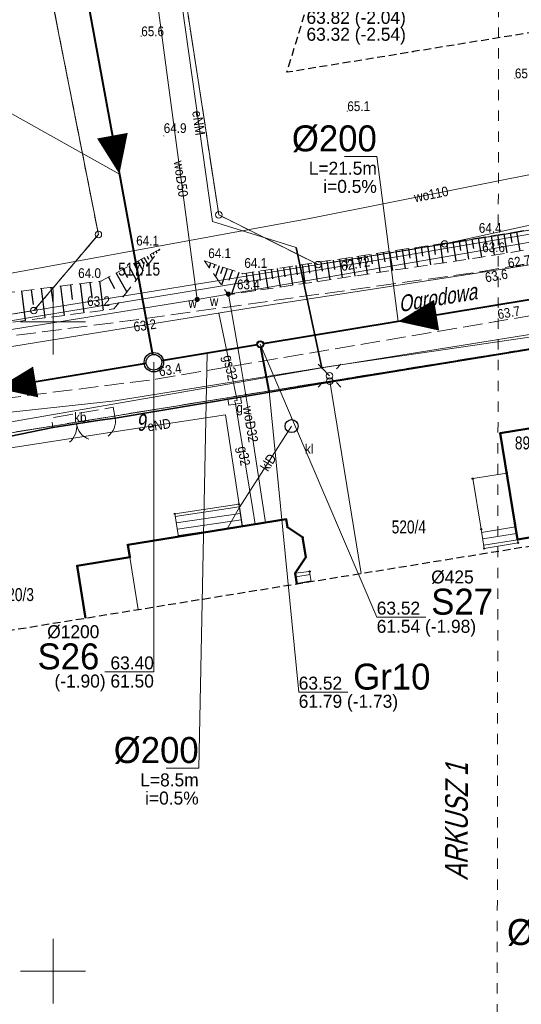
# Model space of a CAD drawing. Header units: metres. Extents: x 6473643 to 6474152, y 5887143 to 5887462.
# Tile 17 of 35: x 6473797 to 6473836, y 5887347 to 5887423. Entities that reach past the tile are written whole.
import ezdxf
from ezdxf.enums import TextEntityAlignment as Align

# ---------------------------------------------------------------- set-up
doc = ezdxf.new("R2010")
doc.units = ezdxf.units.M
doc.header["$MEASUREMENT"] = 0
for name, pattern in [('0.5_0.5', [1, 0.5, -0.5]), ('0.8_0.8', [1.6, 0.8, -0.8]), ('1.0_0.5', [1.5, 1, -0.5]), ('1.5_0.5', [2, 1.5, -0.5]), ('2', [0.9, 0.6, -0.3]), ('219-500', [0]), ('otob_500', [0]), ('otof_500', [0])]:
    doc.linetypes.add(name, pattern=pattern)
doc.layers.get('0').update_dxf_attribs({"color": 2, "linetype": 'CONTINUOUS', "lineweight": 5})
for name, color, linetype in [('000 Inne (niezydentyfikowane)', 7, 'CONTINUOUS'), ('202-punkt graniczny', 7, 'CONTINUOUS'), ('211-numer działki ewidencyjnej', 7, 'CONTINUOUS'), ('217-kontur klasyfikacyjny', 7, 'CONTINUOUS'), ('218-kontur użytku gruntowego', 7, 'CONTINUOUS'), ('219-działka ewidencyjna', 7, 'CONTINUOUS'), ('238-Punkt adresowy budynku', 7, 'CONTINUOUS'), ('312-budynek ewidencyjny', 7, 'CONTINUOUS'), ('312-oznaczenie budynku ewidencyjnego', 7, 'CONTINUOUS'), ('320-blok - kondygnacja nadziemna', 7, 'CONTINUOUS'), ('352-schody', 7, 'CONTINUOUS'), ('994-Nazwa ulicy', 7, 'CONTINUOUS'), ('995-Tekst dodatkowy duży', 7, 'CONTINUOUS'), ('brama', 7, 'CONTINUOUS'), ('furtka', 7, 'CONTINUOUS'), ('jezdnia', 7, 'CONTINUOUS'), ('latarnia', 7, 'CONTINUOUS'), ('obszar utwardzony', 7, 'CONTINUOUS'), ('obszar utwardzony-Atr17', 7, 'CONTINUOUS'), ('obudowa ochronna przewodu', 7, 'CONTINUOUS'), ('ogrodzenie trwałe', 7, 'CONTINUOUS'), ('osadnik  szambo', 7, 'CONTINUOUS'), ('osadnik  szambo-Atr17', 7, 'CONTINUOUS'), ('pikieta naturalna', 7, 'CONTINUOUS'), ('pikieta naturalna-Atr2', 7, 'CONTINUOUS'), ('przewód elektroenergetyczny podziemny', 7, 'CONTINUOUS'), ('przewód elektroenergetyczny podziemny-Atr1', 7, 'CONTINUOUS'), ('przewód gazowy', 7, 'CONTINUOUS'), ('przewód gazowy-Atr1', 7, 'CONTINUOUS'), ('przewód kanalizacyjny', 7, 'CONTINUOUS'), ('przewód kanalizacyjny-Atr1', 7, 'CONTINUOUS'), ('przewód telekomunikacyjny podziemny', 7, 'CONTINUOUS'), ('przewód wodociągowy', 7, 'CONTINUOUS'), ('przewód wodociągowy-Atr1', 7, 'CONTINUOUS'), ('Punkt budynku', 7, 'CONTINUOUS'), ('rzedna', 7, 'CONTINUOUS'), ('rzedna-Atr2', 7, 'CONTINUOUS'), ('SJ_16_Liczby', 7, 'CONTINUOUS'), ('SJ_27_Wymiary', 7, 'CONTINUOUS'), ('SJ_5_Węzły_1', 7, 'CONTINUOUS'), ('skarpa nieumocniona', 7, 'CONTINUOUS'), ('szafa gazowa lub kontener', 7, 'CONTINUOUS'), ('szafa gazowa lub kontener-Atr17', 7, 'CONTINUOUS'), ('Wstawianie ramki sekcyjnej z opisem', 7, 'CONTINUOUS'), ('Zakres', 7, 'CONTINUOUS'), ('zasuwa lub zawór', 7, 'CONTINUOUS'), ('zasuwa lub zawór-Atr17', 7, 'CONTINUOUS')]:
    doc.layers.add(name, color=color, linetype=linetype)
for name, color, linetype, lineweight in [('SJ_19_Opis_Pz_1', 7, 'CONTINUOUS', 20), ('SJ_26_Teksty', 7, 'CONTINUOUS', 20), ('SJ_28_Linie_odn', 7, 'CONTINUOUS', 20), ('SJ_8_KS_GRAWITA_1', 34, 'CONTINUOUS', 40), ('SJ_8_KS_PRZYŁĄCZA', 40, 'CONTINUOUS', 40)]:
    doc.layers.add(name, color=color, linetype=linetype, lineweight=lineweight)
doc.styles.add('OPISOWY', font='GOTHIC.TTF')
doc.styles.get("Standard").update_dxf_attribs({"font": 'Working1250', "width": 0.75})
doc.linetypes.add('902-500', pattern='A,3.75,0,[1,ksztalty.shx,S=0.5,R=0,X=0,Y=0],3.75', length=7.5)

# ---------------------------------------------------------------- blocks, each defined once
blk = doc.blocks.new('PUNKTBUD')
at = {"color": 0}
blk.add_circle((0, 0), 0.045, dxfattribs=at)
blk = doc.blocks.new('202')
at = {"color": 0, "linetype": 'Continuous', "lineweight": 0}
blk.add_circle((0, 0), 0.25, dxfattribs=at)
blk = doc.blocks.new('PW01')
at = {"linetype": 'Continuous', "lineweight": 13}
h = blk.add_hatch(color=0, dxfattribs=at)
edge = h.paths.add_edge_path()
edge.add_arc((0, 0), 0.045, 0, 360)
blk = doc.blocks.new('US20')
at = {"color": 0, "linetype": 'Continuous', "lineweight": 13}
for p, q in [((-0.5, -0.25), (-0.5, 0.25)), ((-0.5, 0.25), (0.5, 0.25)), ((0.5, -0.25), (0.5, 0.25)), ((-0.5, -0.25), (0.5, -0.25))]:
    blk.add_line(p, q, dxfattribs=at)
blk = doc.blocks.new('SM01')
at = {"color": 0, "linetype": 'Continuous', "lineweight": 13}
for p, q in [((-0.53, 0.531), (-0.883, 0.884)), ((0.531, 0.531), (0.884, 0.884)), ((-0.53, -0.53), (-0.883, -0.883)), ((0.531, -0.53), (0.884, -0.883))]:
    blk.add_line(p, q, dxfattribs=at)
blk.add_circle((0, 0), 0.25, dxfattribs=at)
blk = doc.blocks.new('US25')
at = {"linetype": 'Continuous', "lineweight": 0}
h = blk.add_hatch(color=0, dxfattribs=at)
edge = h.paths.add_edge_path()
edge.add_arc((0, 0), 0.2, 0, 360)
blk = doc.blocks.new('OK02')
at = {"color": 0, "linetype": 'Continuous', "lineweight": 0}
for centre, start, end in [((-1.5, 0), 0, 60), ((1.5, 0), 120, 180)]:
    blk.add_arc(centre, 1.5, start, end, dxfattribs=at)
blk = doc.blocks.new('OK04')
at = {"color": 0, "linetype": 'Continuous', "lineweight": 0}
blk.add_arc((1.5, 0.001), 1.5, 120, 180, dxfattribs=at)
blk = doc.blocks.new('SUKM')
at = {"color": 0, "linetype": 'Continuous'}
blk.add_circle((0, 0), 0.5, dxfattribs=at)

msp = doc.modelspace()

# ---------------------------------------------------------------- linework, layer by layer
at = {"layer": '000 Inne (niezydentyfikowane)', "color": 7, "linetype": 'Continuous', "lineweight": 25, "flags": 128}
for points in [[(6473835.7, 5887406.94), (6473835.94, 5887405.47)], [(6473835.7, 5887406.94), (6473835.94, 5887405.47)], [(6473830.79, 5887406.16), (6473831.01, 5887404.69)], [(6473830.79, 5887406.16), (6473831.01, 5887404.69)], [(6473831.28, 5887406.23), (6473831.39, 5887405.5)], [(6473831.28, 5887406.23), (6473831.39, 5887405.5)], [(6473831.77, 5887406.31), (6473831.99, 5887404.83)], [(6473831.77, 5887406.31), (6473831.99, 5887404.83)], [(6473832.26, 5887406.38), (6473832.37, 5887405.64)], [(6473832.26, 5887406.38), (6473832.37, 5887405.64)], [(6473832.75, 5887406.46), (6473832.99, 5887404.98)], [(6473832.75, 5887406.46), (6473832.99, 5887404.98)], [(6473833.24, 5887406.54), (6473833.36, 5887405.8)], [(6473833.24, 5887406.54), (6473833.36, 5887405.8)], [(6473833.73, 5887406.62), (6473833.98, 5887405.14)], [(6473833.73, 5887406.62), (6473833.98, 5887405.14)], [(6473834.22, 5887406.7), (6473834.35, 5887405.96)], [(6473834.22, 5887406.7), (6473834.35, 5887405.96)], [(6473834.72, 5887406.78), (6473834.96, 5887405.31)], [(6473834.72, 5887406.78), (6473834.96, 5887405.31)], [(6473835.21, 5887406.86), (6473835.33, 5887406.12)], [(6473835.21, 5887406.86), (6473835.33, 5887406.12)], [(6473807.92, 5887405.43), (6473807.99, 5887405.29)], [(6473807.92, 5887405.43), (6473807.99, 5887405.29)], [(6473808.14, 5887405.55), (6473808.15, 5887405.53)], [(6473808.14, 5887405.55), (6473808.15, 5887405.53)], [(6473825.92, 5887405.42), (6473826.14, 5887403.96)], [(6473825.92, 5887405.42), (6473826.14, 5887403.96)], [(6473826.4, 5887405.49), (6473826.51, 5887404.77)], [(6473826.4, 5887405.49), (6473826.51, 5887404.77)], [(6473826.89, 5887405.57), (6473827.11, 5887404.11)], [(6473826.89, 5887405.57), (6473827.11, 5887404.11)], [(6473827.38, 5887405.64), (6473827.49, 5887404.91)], [(6473827.38, 5887405.64), (6473827.49, 5887404.91)], [(6473827.86, 5887405.71), (6473828.08, 5887404.25)], [(6473827.86, 5887405.71), (6473828.08, 5887404.25)], [(6473828.35, 5887405.79), (6473828.46, 5887405.06)], [(6473828.35, 5887405.79), (6473828.46, 5887405.06)], [(6473828.84, 5887405.86), (6473829.06, 5887404.4)], [(6473828.84, 5887405.86), (6473829.06, 5887404.4)], [(6473829.32, 5887405.94), (6473829.44, 5887405.2)], [(6473829.32, 5887405.94), (6473829.44, 5887405.2)], [(6473829.81, 5887406.01), (6473830.03, 5887404.54)], [(6473829.81, 5887406.01), (6473830.03, 5887404.54)], [(6473830.3, 5887406.08), (6473830.41, 5887405.35)], [(6473830.3, 5887406.08), (6473830.41, 5887405.35)], [(6473806.52, 5887404.67), (6473806.93, 5887403.92)], [(6473806.52, 5887404.67), (6473806.93, 5887403.92)], [(6473806.79, 5887404.81), (6473806.96, 5887404.5)], [(6473806.79, 5887404.81), (6473806.96, 5887404.5)], [(6473807.02, 5887404.94), (6473807.31, 5887404.4)], [(6473807.02, 5887404.94), (6473807.31, 5887404.4)], [(6473807.24, 5887405.06), (6473807.36, 5887404.84)], [(6473807.24, 5887405.06), (6473807.36, 5887404.84)], [(6473807.47, 5887405.18), (6473807.65, 5887404.85)], [(6473807.47, 5887405.18), (6473807.65, 5887404.85)], [(6473807.69, 5887405.3), (6473807.76, 5887405.19)], [(6473807.69, 5887405.3), (6473807.76, 5887405.19)], [(6473820.61, 5887404.62), (6473820.72, 5887403.9)], [(6473820.61, 5887404.62), (6473820.72, 5887403.9)], [(6473821.09, 5887404.69), (6473821.31, 5887403.25)], [(6473821.09, 5887404.69), (6473821.31, 5887403.25)], [(6473821.57, 5887404.76), (6473821.68, 5887404.04)], [(6473821.57, 5887404.76), (6473821.68, 5887404.04)], [(6473822.05, 5887404.84), (6473822.27, 5887403.39)], [(6473822.05, 5887404.84), (6473822.27, 5887403.39)], [(6473822.54, 5887404.91), (6473822.65, 5887404.19)], [(6473822.54, 5887404.91), (6473822.65, 5887404.19)], [(6473823.02, 5887404.98), (6473823.24, 5887403.53)], [(6473823.02, 5887404.98), (6473823.24, 5887403.53)], [(6473823.5, 5887405.05), (6473823.61, 5887404.33)], [(6473823.5, 5887405.05), (6473823.61, 5887404.33)], [(6473823.98, 5887405.13), (6473824.2, 5887403.68)], [(6473823.98, 5887405.13), (6473824.2, 5887403.68)], [(6473824.47, 5887405.2), (6473824.58, 5887404.47)], [(6473824.47, 5887405.2), (6473824.58, 5887404.47)], [(6473824.95, 5887405.27), (6473825.17, 5887403.82)], [(6473824.95, 5887405.27), (6473825.17, 5887403.82)], [(6473825.43, 5887405.35), (6473825.54, 5887404.62)], [(6473825.43, 5887405.35), (6473825.54, 5887404.62)], [(6473805.38, 5887404.05), (6473805.73, 5887403.42)], [(6473805.38, 5887404.05), (6473805.73, 5887403.42)], [(6473805.83, 5887404.29), (6473806.41, 5887403.23)], [(6473805.83, 5887404.29), (6473806.41, 5887403.23)], [(6473806.21, 5887404.5), (6473806.45, 5887404.05)], [(6473806.21, 5887404.5), (6473806.45, 5887404.05)], [(6473812.13, 5887404.53), (6473812.02, 5887404.18)], [(6473812.13, 5887404.53), (6473812.02, 5887404.18)], [(6473812.46, 5887404.42), (6473812.36, 5887404.13)], [(6473812.46, 5887404.42), (6473812.36, 5887404.13)], [(6473812.78, 5887404.32), (6473812.51, 5887403.49)], [(6473812.78, 5887404.32), (6473812.51, 5887403.49)], [(6473813.07, 5887404.22), (6473812.9, 5887403.7)], [(6473813.07, 5887404.22), (6473812.9, 5887403.7)], [(6473813.4, 5887404.11), (6473812.98, 5887402.83)], [(6473813.4, 5887404.11), (6473812.98, 5887402.83)], [(6473813.81, 5887403.98), (6473813.54, 5887403.19)], [(6473813.81, 5887403.98), (6473813.54, 5887403.19)], [(6473815.84, 5887403.9), (6473815.94, 5887403.18)], [(6473815.84, 5887403.9), (6473815.94, 5887403.18)], [(6473816.31, 5887403.97), (6473816.53, 5887402.54)], [(6473816.31, 5887403.97), (6473816.53, 5887402.54)], [(6473816.79, 5887404.04), (6473816.9, 5887403.32)], [(6473816.79, 5887404.04), (6473816.9, 5887403.32)], [(6473817.27, 5887404.11), (6473817.48, 5887402.68)], [(6473817.27, 5887404.11), (6473817.48, 5887402.68)], [(6473817.74, 5887404.18), (6473817.85, 5887403.47)], [(6473817.74, 5887404.18), (6473817.85, 5887403.47)], [(6473818.22, 5887404.26), (6473818.44, 5887402.82)], [(6473818.22, 5887404.26), (6473818.44, 5887402.82)], [(6473818.7, 5887404.33), (6473818.81, 5887403.61)], [(6473818.7, 5887404.33), (6473818.81, 5887403.61)], [(6473819.18, 5887404.4), (6473819.39, 5887402.96)], [(6473819.18, 5887404.4), (6473819.39, 5887402.96)], [(6473819.65, 5887404.47), (6473819.76, 5887403.75)], [(6473819.65, 5887404.47), (6473819.76, 5887403.75)], [(6473820.13, 5887404.55), (6473820.35, 5887403.11)], [(6473820.13, 5887404.55), (6473820.35, 5887403.11)], [(6473803.58, 5887403.13), (6473803.86, 5887400.89)], [(6473803.58, 5887403.13), (6473803.86, 5887400.89)], [(6473804.26, 5887403.44), (6473804.73, 5887402.56)], [(6473804.26, 5887403.44), (6473804.73, 5887402.56)], [(6473804.86, 5887403.76), (6473805.67, 5887402.28)], [(6473804.86, 5887403.76), (6473805.67, 5887402.28)], [(6473814.3, 5887403.81), (6473813.74, 5887402.13)], [(6473814.3, 5887403.81), (6473813.74, 5887402.13)], [(6473814.86, 5887403.75), (6473814.96, 5887403.04)], [(6473814.86, 5887403.75), (6473814.96, 5887403.04)], [(6473815.36, 5887403.82), (6473815.57, 5887402.4)], [(6473815.36, 5887403.82), (6473815.57, 5887402.4)], [(6473797.57, 5887402.38), (6473797.85, 5887400.11)], [(6473797.57, 5887402.38), (6473797.85, 5887400.11)], [(6473798.32, 5887402.47), (6473798.47, 5887401.34)], [(6473798.32, 5887402.47), (6473798.47, 5887401.34)], [(6473799.08, 5887402.56), (6473799.36, 5887400.31)], [(6473799.08, 5887402.56), (6473799.36, 5887400.31)], [(6473799.83, 5887402.66), (6473799.97, 5887401.53)], [(6473799.83, 5887402.66), (6473799.97, 5887401.53)], [(6473800.58, 5887402.75), (6473800.86, 5887400.5)], [(6473800.58, 5887402.75), (6473800.86, 5887400.5)], [(6473801.33, 5887402.85), (6473801.47, 5887401.72)], [(6473801.33, 5887402.85), (6473801.47, 5887401.72)], [(6473802.08, 5887402.94), (6473802.36, 5887400.7)], [(6473802.08, 5887402.94), (6473802.36, 5887400.7)], [(6473802.83, 5887403.04), (6473802.97, 5887401.92)], [(6473802.83, 5887403.04), (6473802.97, 5887401.92)]]:
    msp.add_lwpolyline(points, dxfattribs=at)
at = {"layer": '217-kontur klasyfikacyjny', "color": 3, "linetype": '1.5_0.5', "lineweight": 18, "flags": 128}
for points in [[(6473809.66, 5887428.5), (6473812.76, 5887408.24)], [(6473803.49, 5887406.73), (6473799.55, 5887426.69)], [(6473820.42, 5887404.41), (6473939.74, 5887423.77)], [(6473812.76, 5887408.24), (6473820.42, 5887404.41)], [(6473798.52, 5887400.87), (6473803.49, 5887406.73)], [(6473717.82, 5887387.77), (6473798.52, 5887400.87)]]:
    msp.add_lwpolyline(points, dxfattribs=at)
at = {"layer": '218-kontur użytku gruntowego', "color": 3, "linetype": '0.5_0.5', "lineweight": 18, "flags": 128}
for points in [[(6473812.76, 5887408.24), (6473809.66, 5887428.5)], [(6473809.66, 5887428.5), (6473812.76, 5887408.24)], [(6473799.55, 5887426.69), (6473803.49, 5887406.73)], [(6473803.49, 5887406.73), (6473799.55, 5887426.69)], [(6473939.74, 5887423.77), (6473820.42, 5887404.41)], [(6473820.42, 5887404.41), (6473939.74, 5887423.77)], [(6473820.42, 5887404.41), (6473812.76, 5887408.24)], [(6473812.76, 5887408.24), (6473820.42, 5887404.41)], [(6473803.49, 5887406.73), (6473798.52, 5887400.87)], [(6473798.52, 5887400.87), (6473803.49, 5887406.73)], [(6473798.52, 5887400.87), (6473717.82, 5887387.77)], [(6473717.82, 5887387.77), (6473798.52, 5887400.87)], [(6473850.9, 5887400.24), (6473821.32, 5887395.44)], [(6473821.32, 5887395.44), (6473850.9, 5887400.24)], [(6473821.32, 5887395.44), (6473791.68, 5887390.64)], [(6473791.68, 5887390.64), (6473821.32, 5887395.44)]]:
    msp.add_lwpolyline(points, dxfattribs=at)
at = {"layer": '219-działka ewidencyjna', "color": 7, "linetype": '219-500', "lineweight": 18, "flags": 128}
for points in [[(6473809.66, 5887428.5), (6473812.76, 5887408.24)], [(6473799.55, 5887426.69), (6473803.49, 5887406.73)], [(6473830.16, 5887406), (6473939.74, 5887423.77)], [(6473830.16, 5887406), (6473907.64, 5887422.94)], [(6473820.42, 5887404.41), (6473812.76, 5887408.24)], [(6473798.52, 5887400.87), (6473803.49, 5887406.73)], [(6473820.42, 5887404.41), (6473830.16, 5887406)], [(6473798.52, 5887400.87), (6473820.42, 5887404.41)], [(6473717.82, 5887387.77), (6473798.52, 5887400.87)], [(6473821.32, 5887395.44), (6473850.9, 5887400.24)], [(6473791.68, 5887390.64), (6473821.32, 5887395.44)], [(6473821.32, 5887395.44), (6473823.724, 5887380.631)]]:
    msp.add_lwpolyline(points, dxfattribs=at)
at = {"layer": '219-działka ewidencyjna', "color": 4, "linetype": '0.8_0.8', "lineweight": 18, "flags": 128}
msp.add_lwpolyline([(6473834.32, 5887427.47), (6473834.11, 5887279)], dxfattribs=at)
at = {"layer": '312-budynek ewidencyjny', "color": 7, "linetype": 'Continuous', "lineweight": 50, "flags": 128}
for points in [[(6473834.44, 5887391.42), (6473844.7, 5887393.09)], [(6473835.78, 5887383.23), (6473834.44, 5887391.42)], [(6473846.03, 5887384.95), (6473835.78, 5887383.23)], [(6473805.75, 5887382.82), (6473817.94, 5887384.8)], [(6473817.94, 5887384.8), (6473818.05, 5887384.18)], [(6473818.05, 5887384.18), (6473819.22, 5887383.41)], [(6473819.22, 5887383.41), (6473819.47, 5887381.88)], [(6473805.91, 5887381.87), (6473805.75, 5887382.82)], [(6473801.85, 5887381.21), (6473805.91, 5887381.87)], [(6473819.47, 5887381.88), (6473818.65, 5887380.65)], [(6473802.503, 5887377.194), (6473801.85, 5887381.21)], [(6473818.65, 5887380.65), (6473818.781, 5887379.83)]]:
    msp.add_lwpolyline(points, dxfattribs=at)
at = {"layer": '320-blok - kondygnacja nadziemna', "color": 7, "linetype": 'Continuous', "lineweight": 18, "flags": 128}
for points in [[(6473802.503, 5887377.194), (6473801.85, 5887381.21), (6473805.91, 5887381.87)], [(6473805.91, 5887381.87), (6473806.558, 5887377.851)]]:
    msp.add_lwpolyline(points, dxfattribs=at)
at = {"layer": '352-schody', "color": 7, "linetype": 'Continuous', "lineweight": 18, "flags": 128}
for points in [[(6473832.32, 5887387.93), (6473834.94, 5887388.36), (6473835.57, 5887384.46), (6473835.78, 5887383.23), (6473835.82, 5887382.98), (6473833.21, 5887382.55), (6473832.97, 5887384.03)], [(6473832.32, 5887387.93), (6473834.94, 5887388.36), (6473835.57, 5887384.46), (6473835.78, 5887383.23), (6473835.82, 5887382.98), (6473833.21, 5887382.55), (6473832.97, 5887384.03)], [(6473809.67, 5887383.46), (6473809.37, 5887385.21), (6473814.31, 5887385.97), (6473814.57, 5887384.26)], [(6473809.67, 5887383.46), (6473809.37, 5887385.21), (6473814.31, 5887385.97), (6473814.57, 5887384.26)], [(6473819.88, 5887380.01), (6473818.78, 5887379.83), (6473818.65, 5887380.65), (6473819.76, 5887380.78)], [(6473819.88, 5887380.01), (6473818.78, 5887379.83), (6473818.65, 5887380.65), (6473819.76, 5887380.78)]]:
    msp.add_lwpolyline(points, close=True, dxfattribs=at)
for points in [[(6473809.403, 5887385.019), (6473814.344, 5887385.75)], [(6473809.487, 5887384.526), (6473814.419, 5887385.255)], [(6473809.572, 5887384.033), (6473814.494, 5887384.761)], [(6473809.656, 5887383.54), (6473814.569, 5887384.267)], [(6473833.01, 5887383.783), (6473835.613, 5887384.205)], [(6473833.09, 5887383.29), (6473835.698, 5887383.713)], [(6473833.17, 5887382.796), (6473835.782, 5887383.22)], [(6473818.697, 5887380.356), (6473819.796, 5887380.549)], [(6473818.775, 5887379.862), (6473819.873, 5887380.055)]]:
    msp.add_lwpolyline(points, dxfattribs=at)
at = {"layer": 'brama', "color": 7, "linetype": 'otob_500', "lineweight": 18, "flags": 128}
msp.add_lwpolyline([(6473803.61, 5887392.42), (6473799.99, 5887391.86)], dxfattribs=at)
at = {"layer": 'furtka', "color": 7, "linetype": 'otof_500', "lineweight": 18, "flags": 128}
msp.add_lwpolyline([(6473804.79, 5887392.59), (6473803.61, 5887392.42)], dxfattribs=at)
at = {"layer": 'jezdnia', "color": 7, "linetype": '1.5_0.5', "lineweight": 18, "flags": 128}
msp.add_lwpolyline([(6473946.41, 5887443.43), (6473948.88, 5887441.07), (6473950.32, 5887438.49), (6473950.84, 5887435.37), (6473950.38, 5887432.11), (6473949.37, 5887429.15), (6473947.98, 5887426.49), (6473946.11, 5887424.13), (6473943.84, 5887422.37), (6473940.76, 5887420.96), (6473916.82, 5887417.41), (6473895.04, 5887414.43), (6473867, 5887409.72), (6473833.05, 5887403.88), (6473805.95, 5887400.1), (6473787.34, 5887397.69), (6473759.2, 5887392.55), (6473739.04, 5887389.64), (6473723, 5887386.38), (6473713.25, 5887385.69), (6473709.65, 5887390.23), (6473706.27, 5887371.52), (6473706.82, 5887372.47), (6473707.25, 5887373.21), (6473707.72, 5887373.93), (6473708.22, 5887374.62), (6473708.75, 5887375.29), (6473709.16, 5887375.76), (6473709.32, 5887375.94), (6473709.92, 5887376.55), (6473710.55, 5887377.14), (6473711.2, 5887377.69), (6473711.88, 5887378.21), (6473712.58, 5887378.7), (6473713.31, 5887379.15), (6473714.06, 5887379.57), (6473724.74, 5887381.88), (6473740.03, 5887385.36), (6473759.56, 5887388.43), (6473787.79, 5887393.03), (6473807.9, 5887395.58), (6473834.09, 5887400.02), (6473867.44, 5887405.76), (6473877.56, 5887406.9), (6473895.49, 5887410.16), (6473917.33, 5887413.45), (6473945.64, 5887418.6), (6473948.37, 5887421.24), (6473950.39, 5887424.29), (6473952.48, 5887427.88), (6473953.76, 5887431.21), (6473954.1, 5887434.77), (6473953.31, 5887438.8), (6473951.8, 5887441.96), (6473950.44, 5887443.886)], dxfattribs=at)
at = {"layer": 'obszar utwardzony', "color": 7, "linetype": '1.5_0.5', "lineweight": 18, "flags": 128}
msp.add_lwpolyline([(6473804.79, 5887392.59), (6473804.63, 5887393.42), (6473799.87, 5887392.61), (6473799.99, 5887391.86), (6473803.61, 5887392.42)], close=True, dxfattribs=at)
at = {"layer": 'obudowa ochronna przewodu', "color": 7, "linetype": 'Continuous', "lineweight": 35, "flags": 128}
msp.add_lwpolyline([(6473820.7, 5887396.46), (6473818.72, 5887405.73)], dxfattribs=at)
at = {"layer": 'ogrodzenie trwałe', "color": 7, "linetype": '902-500', "lineweight": 35, "flags": 128}
msp.add_lwpolyline([(6473855.28, 5887400.91), (6473851, 5887400.23), (6473847.08, 5887399.53), (6473846.68, 5887399.45), (6473843.31, 5887398.88), (6473841.7, 5887398.69), (6473821.28, 5887395.35), (6473804.79, 5887392.59), (6473803.61, 5887392.42), (6473799.99, 5887391.86), (6473791.6, 5887390.14)], dxfattribs=at)
at = {"layer": 'przewód elektroenergetyczny podziemny', "color": 1, "linetype": 'Continuous', "lineweight": 18, "flags": 128}
for points in [[(6473809.43, 5887427.99), (6473812.28, 5887407.72), (6473818.72, 5887405.73), (6473820.7, 5887396.46)], [(6473701.01, 5887374.05), (6473713.54, 5887375.77), (6473716.2, 5887379.28), (6473732.87, 5887381.82), (6473762.06, 5887386.28), (6473820.7, 5887396.46), (6473850.64, 5887401.25), (6473877.04, 5887405.47)], [(6473821.29, 5887395.85), (6473820.7, 5887396.46)], [(6473791.62, 5887390.81), (6473792.42, 5887389.64), (6473805.52, 5887391.67), (6473813.27, 5887392.83), (6473814.58, 5887384.25)]]:
    msp.add_lwpolyline(points, dxfattribs=at)
at = {"layer": 'przewód gazowy', "color": 40, "linetype": 'Continuous', "lineweight": 18, "flags": 128}
for points in [[(6473950.89, 5887422.97), (6473950.22, 5887422.85), (6473938.97, 5887420.99), (6473930.84, 5887419.66), (6473911.64, 5887416.52), (6473892.43, 5887413.42), (6473873.1, 5887410.23), (6473853.88, 5887407.15), (6473834.61, 5887404.06), (6473815.42, 5887401.1), (6473796.19, 5887398), (6473776.9, 5887394.88), (6473757.78, 5887391.6), (6473738.35, 5887388.34), (6473719.08, 5887385.49), (6473710.46, 5887393.23), (6473705.23, 5887394.35), (6473704.56, 5887394.49)], [(6473812.77, 5887400.66), (6473814.18, 5887393.94), (6473813.98, 5887393.91)], [(6473815.57, 5887384.41), (6473815.38, 5887385.55), (6473814.04, 5887393.7), (6473814.03, 5887393.82), (6473813.98, 5887393.91)]]:
    msp.add_lwpolyline(points, dxfattribs=at)
at = {"layer": 'przewód kanalizacyjny', "color": 34, "linetype": 'Continuous', "lineweight": 18, "flags": 128}
msp.add_lwpolyline([(6473818.37, 5887391.97), (6473814.33, 5887385.67), (6473813.4, 5887384.06)], dxfattribs=at)
at = {"layer": 'przewód telekomunikacyjny podziemny', "color": 30, "linetype": 'Continuous', "lineweight": 18, "flags": 128}
for points in [[(6473711.35, 5887391.75), (6473711.65, 5887391.23), (6473716.05, 5887387.31), (6473742.33, 5887391.18), (6473767.21, 5887395.21), (6473798.25, 5887400.33), (6473821.92, 5887404.24), (6473858.91, 5887410.53), (6473889.06, 5887414.87), (6473889.67, 5887414.94)], [(6473842.34, 5887392.71), (6473841.23, 5887399.5), (6473821.09, 5887396.54), (6473804.78, 5887393.93), (6473796.49, 5887393.02), (6473791.41, 5887392.23), (6473776.92, 5887390.1), (6473737.71, 5887383.45), (6473720.48, 5887380.89), (6473718.28, 5887386.62), (6473714.12, 5887387.93), (6473710.93, 5887389.74), (6473712.312, 5887402.578)]]:
    msp.add_lwpolyline(points, dxfattribs=at)
at = {"layer": 'przewód wodociągowy', "color": 5, "linetype": 'Continuous', "lineweight": 18, "flags": 128}
for points in [[(6473811.1, 5887401.73), (6473807.49, 5887428.62), (6473811.28, 5887439.96), (6473824.643, 5887442.326)], [(6473708.9, 5887392.18), (6473749.25, 5887395.63), (6473764.89, 5887398.29), (6473787.37, 5887402.02), (6473819.75, 5887407.96), (6473863.45, 5887416.67), (6473889.72, 5887422.54), (6473934.62, 5887430.32), (6473945.42, 5887435.13)], [(6473884.04, 5887413.34), (6473883.62, 5887413.3), (6473858.77, 5887409.86), (6473837.49, 5887406.26), (6473813.5, 5887402.14), (6473811.1, 5887401.73), (6473779.29, 5887396.58), (6473749.86, 5887391.72), (6473726.01, 5887387.87), (6473708.72, 5887385.07), (6473708.38, 5887385.02)], [(6473813.5, 5887402.14), (6473814.31, 5887397.57), (6473815.1, 5887392.78), (6473816.35, 5887384.54)]]:
    msp.add_lwpolyline(points, dxfattribs=at)
at = {"layer": 'SJ_26_Teksty'}
for p, q in [((6473805.108, 5887411.386), (6473790.102, 5887419.77)), ((6473824.935, 5887412.731), (6473822.435, 5887412.731)), ((6473826.578, 5887400.029), (6473824.935, 5887412.731)), ((6473811.861, 5887397.583), (6473811.213, 5887365.631)), ((6473811.213, 5887365.631), (6473808.713, 5887365.631))]:
    msp.add_line(p, q, dxfattribs=at)
at = {"layer": 'SJ_28_Linie_odn'}
for points in [[(6473815.961, 5887398.274), (6473824.926, 5887377.256), (6473828.706, 5887377.256)], [(6473807.762, 5887396.892), (6473807.762, 5887373.042), (6473803.982, 5887373.042)], [(6473816.644, 5887394.671), (6473818.918, 5887371.482), (6473822.698, 5887371.482)]]:
    msp.add_lwpolyline(points, dxfattribs=at)
at = {"layer": 'SJ_5_Węzły_1'}
for centre, radius in [((6473815.961, 5887398.274), 0.266), ((6473815.961, 5887398.274), 0.212), ((6473807.762, 5887396.892), 0.75), ((6473807.762, 5887396.892), 0.6)]:
    msp.add_circle(centre, radius, dxfattribs=at)
at = {"layer": 'SJ_8_KS_GRAWITA_1'}
for p, q in [((6473802.492, 5887425.671), (6473807.654, 5887397.482)), ((6473836.985, 5887401.749), (6473816.171, 5887398.309)), ((6473815.752, 5887398.239), (6473808.354, 5887396.992)), ((6473807.17, 5887396.793), (6473783.839, 5887392.905))]:
    msp.add_line(p, q, dxfattribs=at)
for points in [[(6473805.108, 5887411.386, 0, 2.4, 0), (6473804.568, 5887414.337, 0, 2.4, 0)], [(6473826.578, 5887400.029, 0, 2.4, 0), (6473829.538, 5887400.518, 0, 2.4, 0)], [(6473795.696, 5887394.881, 0, 2.4, 0), (6473798.655, 5887395.374, 0, 2.4, 0)]]:
    msp.add_lwpolyline(points, format="xyseb", dxfattribs=at)
at = {"layer": 'SJ_8_KS_PRZYŁĄCZA'}
msp.add_line((6473816.644, 5887394.671), (6473816.001, 5887398.065), dxfattribs=at)
at = {"layer": 'skarpa nieumocniona', "color": 7, "linetype": '1.0_0.5', "lineweight": 18, "flags": 128}
for points in [[(6473811.66, 5887404.69), (6473814.61, 5887403.71), (6473832.66, 5887406.44), (6473866.72, 5887412.04), (6473883.92, 5887413.56), (6473866.92, 5887410.55), (6473832.85, 5887404.96), (6473813.5, 5887402.09)], [(6473811.66, 5887404.69), (6473814.61, 5887403.71), (6473832.66, 5887406.44), (6473866.72, 5887412.04), (6473883.92, 5887413.56), (6473866.92, 5887410.55), (6473832.85, 5887404.96), (6473813.5, 5887402.09)], [(6473811.66, 5887404.69), (6473814.61, 5887403.71), (6473832.66, 5887406.44), (6473866.72, 5887412.04), (6473883.92, 5887413.56), (6473866.92, 5887410.55), (6473832.85, 5887404.96), (6473813.5, 5887402.09)], [(6473811.66, 5887404.69), (6473814.61, 5887403.71), (6473832.66, 5887406.44), (6473866.72, 5887412.04), (6473883.92, 5887413.56), (6473866.92, 5887410.55), (6473832.85, 5887404.96), (6473813.5, 5887402.09)], [(6473739.04, 5887389.64), (6473758.83, 5887395.72), (6473787.51, 5887401.11), (6473803.73, 5887403.15), (6473808.22, 5887405.59), (6473804.69, 5887401), (6473787.28, 5887398.74), (6473759.18, 5887393.02)], [(6473739.04, 5887389.64), (6473758.83, 5887395.72), (6473787.51, 5887401.11), (6473803.73, 5887403.15), (6473808.22, 5887405.59), (6473804.69, 5887401), (6473787.28, 5887398.74), (6473759.18, 5887393.02)], [(6473739.04, 5887389.64), (6473758.83, 5887395.72), (6473787.51, 5887401.11), (6473803.73, 5887403.15), (6473808.22, 5887405.59), (6473804.69, 5887401), (6473787.28, 5887398.74), (6473759.18, 5887393.02)], [(6473739.04, 5887389.64), (6473758.83, 5887395.72), (6473787.51, 5887401.11), (6473803.73, 5887403.15), (6473808.22, 5887405.59), (6473804.69, 5887401), (6473787.28, 5887398.74), (6473759.18, 5887393.02)]]:
    msp.add_lwpolyline(points, close=True, dxfattribs=at)
at = {"layer": 'Wstawianie ramki sekcyjnej z opisem', "color": 7, "linetype": 'Continuous', "lineweight": 13, "flags": 128}
for points in [[(6473800, 5887397.5), (6473800, 5887402.5)], [(6473797.5, 5887400), (6473802.5, 5887400)], [(6473800, 5887347.5), (6473800, 5887352.5)], [(6473797.5, 5887350), (6473802.5, 5887350)]]:
    msp.add_lwpolyline(points, dxfattribs=at)
at = {"layer": 'Zakres', "color": 5, "linetype": '2', "lineweight": 25, "flags": 128}
for points in [[(6473676.81, 5887213.41), (6473667.74, 5887202.78), (6473659.01, 5887210.45), (6473646.22, 5887197.22), (6473711.04, 5887142.9), (6473724.09, 5887158.77), (6473713.27, 5887167.89), (6473715.19, 5887174.47), (6473715.74, 5887184.78), (6473715.02, 5887190.22), (6473713.69, 5887194.31), (6473713.69, 5887194.33), (6473711.51, 5887200.99), (6473711.05, 5887203.97), (6473710.6, 5887215.32), (6473712.4, 5887257.5), (6473712.5, 5887259.36), (6473715.25, 5887262.64), (6473716.97, 5887268.72), (6473717.54, 5887277.85), (6473718.7, 5887278.96), (6473734.03, 5887282.03), (6473761.49, 5887287.53), (6473786, 5887292.44), (6473816.32, 5887298.52), (6473820.72, 5887299.06), (6473856.75, 5887303.47), (6473865.02, 5887304.48), (6473879.04, 5887305.39), (6473905.86, 5887307.1), (6473929.16, 5887308.6), (6473952.76, 5887310.13), (6474012.11, 5887313.94), (6474012.19, 5887313.95), (6474034, 5887315.47), (6474034.15, 5887315.48), (6474067.2, 5887318.1), (6474070.83, 5887312.27), (6474109.78, 5887315.84), (6474119.74, 5887323.71), (6474125.77, 5887325.76), (6474130.41, 5887330.13), (6474132.82, 5887336.03), (6474132.55, 5887342.4), (6474129.75, 5887353.12), (6474127.58, 5887357.86), (6474123.91, 5887361.57), (6474119.19, 5887363.8), (6474113.99, 5887364.28), (6474112.58, 5887364.16), (6474098.55, 5887363.03), (6474089.61, 5887362.31), (6474048.91, 5887359.22), (6474048.87, 5887359.21), (6474015.96, 5887356.62), (6474003.54, 5887355.64), (6473983.11, 5887354.1), (6473951.21, 5887351.69), (6473913.79, 5887348.86), (6473912.21, 5887362.74), (6473912.21, 5887362.79), (6473909.47, 5887386.25), (6473908.51, 5887394.39), (6473921.49, 5887396.5), (6473947.61, 5887400.73), (6473971.66, 5887401.95), (6473989.34, 5887403.75), (6473994.99, 5887406.17), (6473999.9, 5887409.71), (6474003.01, 5887414.9), (6474003.81, 5887420.89), (6474002.18, 5887426.72), (6473998.38, 5887431.43), (6473993.03, 5887434.25), (6473960.42, 5887443.72), (6473954.98, 5887444.27), (6473941.62, 5887443.14), (6473941.16, 5887443.09), (6473938.74, 5887442.81), (6473932.71, 5887440.75), (6473928.97, 5887437.22), (6473827.76, 5887420.81), (6473827.74, 5887420.8), (6473818.01, 5887419.22), (6473821.59, 5887430.98), (6473827.8, 5887454.06), (6473804.74, 5887461.63), (6473793.55, 5887426.22), (6473796.12, 5887415.68), (6473722.82, 5887403.78), (6473688.63, 5887399.87), (6473687.59, 5887392.13), (6473687.54, 5887391.78), (6473687.03, 5887387.21), (6473674.53, 5887374.58), (6473675.94, 5887343.54), (6473681.38, 5887331.77), (6473680.33, 5887310.02), (6473679.31, 5887290.85), (6473677.82, 5887267.61), (6473677.79, 5887266.94), (6473677.55, 5887254.53), (6473677.46, 5887250.52), (6473677.46, 5887250.48), (6473677.12, 5887232.81), (6473677.12, 5887232.77), (6473676.91, 5887220.36), (6473676.91, 5887220.34), (6473676.81, 5887213.91)], [(6473727.61, 5887321.64), (6473721.48, 5887351.3), (6473723.03, 5887362.61), (6473724.52, 5887364.55), (6473735.35, 5887366.3), (6473764.96, 5887371.1), (6473794.08, 5887375.83), (6473823.72, 5887380.63), (6473853.3, 5887385.43), (6473869.98, 5887388.14), (6473870.76, 5887381.43), (6473870.76, 5887381.41), (6473873.46, 5887358.42), (6473874.87, 5887345.92), (6473862.08, 5887344.95), (6473861.22, 5887344.86), (6473829.79, 5887340.64), (6473810.72, 5887338.08), (6473809.82, 5887337.93), (6473800.99, 5887336.19), (6473800.97, 5887336.18), (6473772.01, 5887330.44), (6473742.58, 5887324.6)]]:
    msp.add_lwpolyline(points, close=True, dxfattribs=at)

# ---------------------------------------------------------------- block references
at = {"layer": '202-punkt graniczny', "color": 7, "linetype": 'Continuous', "lineweight": 18}
for p in [(6473812.76, 5887408.24), (6473803.49, 5887406.73), (6473830.16, 5887406), (6473820.42, 5887404.41), (6473798.52, 5887400.87), (6473821.32, 5887395.44)]:
    msp.add_blockref('202', p, dxfattribs=at)
at = {"layer": 'brama', "color": 7, "linetype": 'Continuous', "lineweight": 18, "rotation": 188.794}
msp.add_blockref('OK02', (6473801.8, 5887392.14), dxfattribs=at)
at = {"layer": 'furtka', "color": 7, "linetype": 'Continuous', "lineweight": 18, "rotation": 188.198}
msp.add_blockref('OK04', (6473804.79, 5887392.59), dxfattribs=at)
at = {"layer": 'latarnia', "color": 7, "linetype": 'Continuous', "lineweight": 18}
msp.add_blockref('SM01', (6473821.29, 5887395.85), dxfattribs=at)
at = {"layer": 'osadnik  szambo', "color": 34, "linetype": 'Continuous', "lineweight": 18}
msp.add_blockref('SUKM', (6473818.37, 5887391.97), dxfattribs=at)
at = {"layer": 'pikieta naturalna', "color": 7, "linetype": 'Continuous', "lineweight": 13}
for p in [(6473806.79, 5887422), (6473835.57, 5887418.76), (6473822.66, 5887416.23), (6473808.52, 5887414.32), (6473808.52, 5887414.32), (6473832.66, 5887406.44), (6473832.66, 5887406.44), (6473808.22, 5887405.59), (6473808.22, 5887405.59), (6473811.66, 5887404.69), (6473811.66, 5887404.69), (6473832.85, 5887404.96), (6473832.85, 5887404.96), (6473833.05, 5887403.88), (6473833.05, 5887403.88), (6473803.73, 5887403.15), (6473803.73, 5887403.15), (6473814.61, 5887403.71), (6473814.61, 5887403.71), (6473813.5, 5887402.09), (6473813.5, 5887402.09), (6473804.69, 5887401), (6473804.69, 5887401), (6473805.95, 5887400.1), (6473805.95, 5887400.1), (6473834.09, 5887400.02), (6473834.09, 5887400.02), (6473807.9, 5887395.58), (6473807.9, 5887395.58)]:
    msp.add_blockref('PW01', p, dxfattribs=at)
at = {"layer": 'Punkt budynku', "color": 5, "linetype": 'Continuous', "lineweight": 18}
for p in [(6473834.44, 5887391.42), (6473832.32, 5887387.93), (6473834.94, 5887388.36), (6473814.31, 5887385.97), (6473809.37, 5887385.21), (6473814.57, 5887384.26), (6473817.94, 5887384.8), (6473818.05, 5887384.18), (6473835.57, 5887384.46), (6473809.67, 5887383.46), (6473819.22, 5887383.41), (6473832.97, 5887384.03), (6473805.75, 5887382.82), (6473835.78, 5887383.23), (6473835.82, 5887382.98), (6473805.91, 5887381.87), (6473819.47, 5887381.88), (6473833.21, 5887382.55), (6473801.85, 5887381.21), (6473818.65, 5887380.65), (6473819.76, 5887380.78)]:
    msp.add_blockref('PUNKTBUD', p, dxfattribs=at)
at = {"layer": 'rzedna', "color": 7, "linetype": 'Continuous', "lineweight": 18}
for p in [(6473821.92, 5887404.24), (6473834.61, 5887404.06)]:
    msp.add_blockref('PW01', p, dxfattribs=at)
at = {"layer": 'szafa gazowa lub kontener', "color": 40, "linetype": 'Continuous', "lineweight": 18, "rotation": 9.272}
msp.add_blockref('US20', (6473813.98, 5887393.91), dxfattribs=at)
at = {"layer": 'zasuwa lub zawór', "color": 5, "linetype": 'Continuous', "lineweight": 18}
for p in [(6473813.5, 5887402.14), (6473811.1, 5887401.73)]:
    msp.add_blockref('US25', p, dxfattribs=at)

# ---------------------------------------------------------------- texts
at = {"layer": '211-numer działki ewidencyjnej', "color": 7, "linetype": 'Continuous', "lineweight": 18, "width": 0.79}
for s, p in [('517/15', (6473805.01, 5887403.56)), ('520/4', (6473826.08, 5887383.71)), ('520/3', (6473795.88, 5887378.5))]:
    msp.add_text(s, height=1, dxfattribs=at).set_placement(p)
at = {"layer": '238-Punkt adresowy budynku', "color": 7, "linetype": 'Continuous', "lineweight": 25, "oblique": 15, "width": 0.79}
msp.add_text('6', height=1.25, rotation=189.987, dxfattribs=at).set_placement((6473806.96, 5887392.91), align=Align.CENTER)
at = {"layer": '312-oznaczenie budynku ewidencyjnego', "color": 7, "linetype": 'Continuous', "lineweight": 18, "width": 0.79}
msp.add_text('892', height=1, dxfattribs=at).set_placement((6473835.57, 5887390.18))
at = {"layer": '994-Nazwa ulicy', "color": 7, "linetype": 'Continuous', "lineweight": 25, "oblique": 15, "width": 0.79}
msp.add_text('Ogrodowa', height=1.25, rotation=9.482, dxfattribs=at).set_placement((6473826.7, 5887400.75))
at = {"layer": '995-Tekst dodatkowy duży', "color": 7, "linetype": 'Continuous', "lineweight": 35, "oblique": 15, "width": 0.79}
msp.add_text('ARKUSZ 1', height=1.75, rotation=89.919, dxfattribs=at).set_placement((6473831.94, 5887357))
at = {"layer": 'obszar utwardzony-Atr17', "color": 7, "width": 0.9}
msp.add_text('kb.', height=0.75, dxfattribs=at).set_placement((6473801.62, 5887392.28))
at = {"layer": 'osadnik  szambo-Atr17', "color": 34, "width": 0.9}
msp.add_text('kl', height=0.75, dxfattribs=at).set_placement((6473819.4, 5887389.84))
at = {"layer": 'pikieta naturalna-Atr2', "color": 7, "width": 0.9}
for s, p in [('65.6', (6473806.79, 5887422)), ('65.4', (6473835.57, 5887418.76)), ('65.1', (6473822.66, 5887416.23)), ('64.4', (6473832.79, 5887406.86)), ('64.4', (6473832.79, 5887406.86)), ('64.1', (6473806.4, 5887405.88)), ('64.1', (6473806.4, 5887405.88)), ('63.6', (6473833.05, 5887405.37)), ('63.6', (6473833.05, 5887405.37)), ('64.1', (6473811.95, 5887404.91)), ('64.1', (6473811.95, 5887404.91)), ('64.1', (6473814.73, 5887404.16)), ('64.1', (6473814.73, 5887404.16)), ('64.0', (6473801.93, 5887403.38)), ('64.0', (6473801.93, 5887403.38)), ('63.4', (6473814.16, 5887402.51)), ('63.4', (6473814.16, 5887402.51)), ('63.2', (6473802.62, 5887401.22)), ('63.2', (6473802.62, 5887401.22))]:
    msp.add_text(s, height=0.75, dxfattribs=at).set_placement(p)
msp.add_text('64.9', height=0.75, dxfattribs=at).set_placement((6473808.52, 5887414.32), align=Align.BOTTOM_LEFT)
msp.add_text('64.9', height=0.75, dxfattribs=at).set_placement((6473808.52, 5887414.32), align=Align.BOTTOM_LEFT)
for s, rotation, p in [('63.6', 9.76, (6473833.34, 5887403.04)), ('63.6', 9.76, (6473833.34, 5887403.04)), ('63.7', 9.766, (6473834.3, 5887400.2)), ('63.7', 9.766, (6473834.3, 5887400.2)), ('63.2', 7.941, (6473806.25, 5887399.24)), ('63.2', 7.941, (6473806.25, 5887399.24)), ('63.4', 9.622, (6473808.21, 5887395.8)), ('63.4', 9.622, (6473808.21, 5887395.8))]:
    msp.add_text(s, height=0.75, rotation=rotation, dxfattribs=at).set_placement(p)
at = {"layer": 'przewód elektroenergetyczny podziemny-Atr1', "color": 1, "width": 0.9}
for s, rotation, p in [('eNM', 278.003, (6473811.08, 5887416.26)), ('eND', 8.512, (6473807.27, 5887391.93))]:
    msp.add_text(s, height=0.75, rotation=rotation, dxfattribs=at).set_placement(p, align=Align.MIDDLE_LEFT)
at = {"layer": 'przewód gazowy-Atr1', "color": 40, "width": 0.9}
for s, rotation, p in [('gs32', 281.85, (6473813.45, 5887397.43)), ('g32', 279.336, (6473814.58, 5887390.41))]:
    msp.add_text(s, height=0.75, rotation=rotation, dxfattribs=at).set_placement(p, align=Align.MIDDLE_LEFT)
at = {"layer": 'przewód kanalizacyjny-Atr1', "color": 34, "width": 0.9}
msp.add_text('klD', height=0.75, rotation=57.329, dxfattribs=at).set_placement((6473816.23, 5887388.63), align=Align.MIDDLE_LEFT)
at = {"layer": 'przewód wodociągowy-Atr1', "color": 5, "width": 0.9}
for s, rotation, p in [('woD50', 277.646, (6473809.67, 5887412.41)), ('wo110', 11.272, (6473827.82, 5887409.57)), ('woD32', 279.365, (6473814.98, 5887393.5))]:
    msp.add_text(s, height=0.75, rotation=rotation, dxfattribs=at).set_placement(p, align=Align.MIDDLE_LEFT)
at = {"layer": 'rzedna-Atr2', "color": 7, "width": 0.9}
msp.add_text('62.72', height=0.75, rotation=9.65, dxfattribs=at).set_placement((6473822.17, 5887404.28), align=Align.MIDDLE_LEFT)
msp.add_text('62.71', height=0.75, rotation=9.109, dxfattribs=at).set_placement((6473835.09, 5887404.14))
at = {"layer": 'SJ_16_Liczby', "style": 'OPISOWY'}
for s, p in [('L=21.5m', (6473824.935, 5887411.331)), ('i=0.5%', (6473824.935, 5887409.931)), ('L=8.5m', (6473811.213, 5887364.231)), ('i=0.5%', (6473811.213, 5887362.831))]:
    msp.add_text(s, height=1, dxfattribs=at).set_placement(p, align=Align.RIGHT)
at = {"layer": 'SJ_19_Opis_Pz_1', "style": 'OPISOWY'}
for s, height, p in [('%%C425', 1, (6473829.126, 5887379.856)), ('S27', 2, (6473829.126, 5887377.456)), ('Gr10', 2, (6473823.118, 5887371.682))]:
    msp.add_text(s, height=height, dxfattribs=at).set_placement(p)
for s, height, p in [('%%C1200', 1, (6473803.562, 5887375.642)), ('S26', 2, (6473803.562, 5887373.242))]:
    msp.add_text(s, height=height, dxfattribs=at).set_placement(p, align=Align.RIGHT)
at = {"layer": 'SJ_26_Teksty', "style": 'OPISOWY'}
for s, p in [('63.82 (-2.04)', (6473819.516, 5887422.947)), ('63.32 (-2.54)', (6473819.516, 5887421.647)), ('63.52', (6473824.926, 5887377.456)), ('61.54 (-1.98)', (6473824.926, 5887376.056)), ('63.52', (6473818.918, 5887371.682)), ('61.79 (-1.73)', (6473818.918, 5887370.282))]:
    msp.add_text(s, height=1, dxfattribs=at).set_placement(p)
for s, p in [('63.40', (6473807.762, 5887373.242)), ('(-1.90) 61.50', (6473807.762, 5887371.842))]:
    msp.add_text(s, height=1, dxfattribs=at).set_placement(p, align=Align.RIGHT)
at = {"layer": 'SJ_27_Wymiary', "style": 'OPISOWY'}
for p in [(6473824.935, 5887413.131), (6473811.213, 5887366.031), (6473841.505, 5887352.015)]:
    msp.add_text('%%C200', height=2, dxfattribs=at).set_placement(p, align=Align.RIGHT)
at = {"layer": 'szafa gazowa lub kontener-Atr17', "color": 40, "width": 0.9}
msp.add_text('g', height=0.75, dxfattribs=at).set_placement((6473814.12, 5887393.02))
at = {"layer": 'zasuwa lub zawór-Atr17', "color": 5, "width": 0.9}
msp.add_text('w', height=0.75, dxfattribs=at).set_placement((6473810.42, 5887401.08))
msp.add_text('w', height=0.75, dxfattribs=at).set_placement((6473812.08, 5887401.61), align=Align.MIDDLE_LEFT)

doc.saveas('drawing.dxf')
